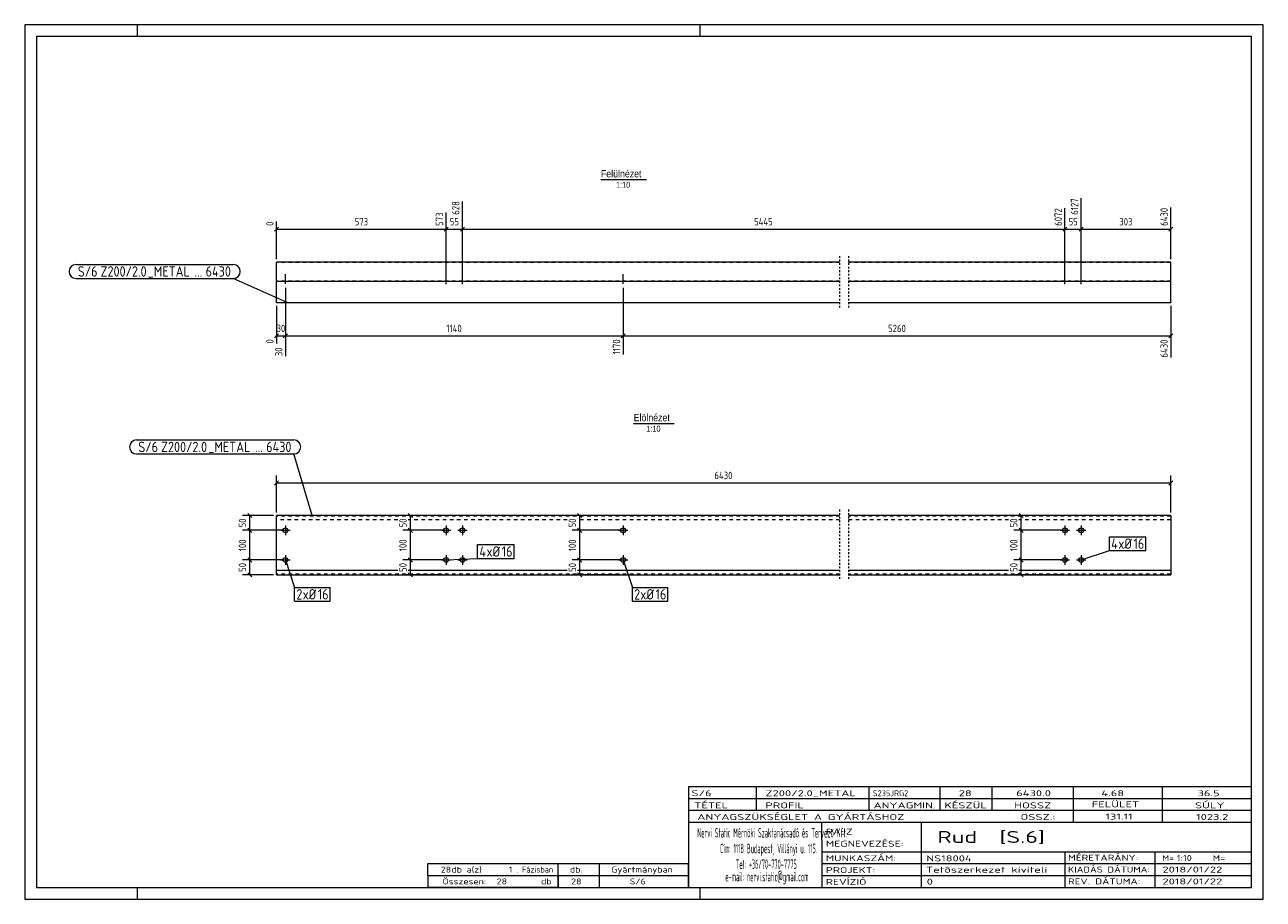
# Model space of a CAD drawing. Header units: millimetres. Extents: x 1 to 419, y 1 to 296.
import ezdxf

# ---------------------------------------------------------------- set-up
doc = ezdxf.new("R2010")
doc.units = ezdxf.units.MM
doc.header["$LTSCALE"] = 0.6
for name, pattern in [('XKITLINE00', [0]), ('XKITLINE01', [4, 1, -1, 1, -1]), ('XKITLINE02', [4, 2, -2])]:
    doc.linetypes.add(name, pattern=pattern)
for name, color, linetype, lineweight in [('Bolt', 7, 'Continuous', 0), ('BoltMark', 3, 'Continuous', 0), ('DrawingSheet', 5, 'Continuous', 0), ('OtherObjectType', 1, 'Continuous', 0), ('Part', 2, 'Continuous', 0), ('PartMark', 3, 'Continuous', 0), ('Z-DIMENSIONS', 1, 'Continuous', 0)]:
    doc.layers.add(name, color=color, linetype=linetype, lineweight=lineweight)
doc.styles.add('ARIAL', font='ARIAL.TTF')
doc.styles.add('ISOCPEUR', font='ISOCPEUR.TTF')

msp = doc.modelspace()

# ---------------------------------------------------------------- linework, layer by layer
at = {"layer": 'Bolt', "color": 3, "linetype": 'XKITLINE00', "lineweight": 0}
for p, q in [((88.17, 209.56), (88.17, 209.36)), ((88.17, 209.56), (88.17, 209.36)), ((88.97, 208.61), (88.97, 211.86)), ((88.97, 208.61), (88.97, 211.86)), ((89.77, 209.56), (89.77, 209.36)), ((89.77, 209.56), (89.77, 209.36)), ((142.42, 209.56), (142.42, 209.36)), ((142.42, 209.56), (142.42, 209.36)), ((143.22, 208.46), (143.22, 212.01)), ((143.22, 208.46), (143.22, 212.01)), ((144.02, 209.56), (144.02, 209.36)), ((144.02, 209.56), (144.02, 209.36)), ((147.92, 209.56), (147.92, 209.36)), ((147.92, 209.56), (147.92, 209.36)), ((148.72, 208.46), (148.72, 212.01)), ((148.72, 208.46), (148.72, 212.01)), ((149.52, 209.56), (149.52, 209.36)), ((149.52, 209.56), (149.52, 209.36)), ((202.17, 209.56), (202.17, 209.36)), ((202.17, 209.56), (202.17, 209.36)), ((202.97, 208.61), (202.97, 211.86)), ((202.97, 208.61), (202.97, 211.86)), ((203.77, 209.56), (203.77, 209.36)), ((203.77, 209.56), (203.77, 209.36)), ((351.25, 209.56), (351.25, 209.36)), ((351.25, 209.56), (351.25, 209.36)), ((352.05, 208.46), (352.05, 212.01)), ((352.05, 208.46), (352.05, 212.01)), ((352.85, 209.56), (352.85, 209.36)), ((352.85, 209.56), (352.85, 209.36)), ((356.75, 209.56), (356.75, 209.36)), ((356.75, 209.56), (356.75, 209.36)), ((357.55, 208.46), (357.55, 212.01)), ((357.55, 208.46), (357.55, 212.01)), ((358.35, 209.56), (358.35, 209.36)), ((358.35, 209.56), (358.35, 209.36)), ((87.37, 125.45), (90.57, 125.45)), ((88.97, 127.05), (88.97, 123.85)), ((141.62, 125.45), (144.82, 125.45)), ((143.22, 127.05), (143.22, 123.85)), ((147.12, 125.45), (150.32, 125.45)), ((148.72, 127.05), (148.72, 123.85)), ((201.37, 125.45), (204.57, 125.45)), ((202.97, 127.05), (202.97, 123.85)), ((350.45, 125.45), (353.65, 125.45)), ((352.05, 127.05), (352.05, 123.85)), ((355.95, 125.45), (359.15, 125.45)), ((357.55, 127.05), (357.55, 123.85)), ((88.97, 117.05), (88.97, 113.85)), ((143.22, 117.05), (143.22, 113.85)), ((148.72, 117.05), (148.72, 113.85)), ((202.97, 117.05), (202.97, 113.85)), ((352.05, 117.05), (352.05, 113.85)), ((357.55, 117.05), (357.55, 113.85)), ((87.37, 115.45), (90.57, 115.45)), ((141.62, 115.45), (144.82, 115.45)), ((147.12, 115.45), (150.32, 115.45)), ((201.37, 115.45), (204.57, 115.45)), ((350.45, 115.45), (353.65, 115.45)), ((355.95, 115.45), (359.15, 115.45))]:
    msp.add_line(p, q, dxfattribs=at)
for centre in [(88.97, 125.45), (143.22, 125.45), (148.72, 125.45), (202.97, 125.45), (352.05, 125.45), (357.55, 125.45), (88.97, 115.45), (143.22, 115.45), (148.72, 115.45), (202.97, 115.45), (352.05, 115.45), (357.55, 115.45)]:
    msp.add_circle(centre, 0.8, dxfattribs=at)
at = {"layer": 'BoltMark', "color": 7, "linetype": 'XKITLINE00', "lineweight": 0}
for p, q in [((367.08, 123.3), (379.4, 123.3)), ((367.08, 118.6), (367.08, 123.3)), ((379.4, 118.6), (379.4, 123.3)), ((153.85, 120.65), (166.18, 120.65)), ((153.85, 115.95), (153.85, 120.65)), ((166.18, 115.95), (166.18, 120.65)), ((357.55, 115.45), (367.08, 118.6)), ((367.08, 118.6), (379.4, 118.6)), ((88.97, 115.45), (92.08, 106.21)), ((143.22, 115.45), (153.85, 115.95)), ((153.85, 115.95), (166.18, 115.95)), ((202.97, 115.45), (206.08, 106.21)), ((92.08, 106.21), (104.1, 106.21)), ((92.08, 101.51), (92.08, 106.21)), ((104.1, 101.51), (104.1, 106.21)), ((206.08, 106.21), (218.1, 106.21)), ((206.08, 101.51), (206.08, 106.21)), ((218.1, 101.51), (218.1, 106.21)), ((92.08, 101.51), (104.1, 101.51)), ((206.08, 101.51), (218.1, 101.51))]:
    msp.add_line(p, q, dxfattribs=at)
at = {"layer": 'DrawingSheet', "color": 2, "linetype": 'XKITLINE00', "lineweight": 0}
for p, q in [((419, 296), (1, 296)), ((1, 296), (1, 1)), ((39, 292), (39, 296)), ((229, 292), (229, 296)), ((419, 1), (419, 296)), ((39, 1), (39, 5)), ((229, 1), (229, 5)), ((1, 1), (419, 1))]:
    msp.add_line(p, q, dxfattribs=at)
at = {"layer": 'DrawingSheet', "color": 3, "linetype": 'XKITLINE00', "lineweight": 0}
for p, q in [((415, 292), (5, 292)), ((5, 292), (5, 5)), ((415, 5), (415, 292)), ((5, 5), (415, 5))]:
    msp.add_line(p, q, dxfattribs=at)
at = {"layer": 'OtherObjectType', "color": 6, "linetype": 'XKITLINE00', "lineweight": 0}
for p, q in [((195.46, 243.75), (210.84, 243.75)), ((206.51, 161.48), (220.22, 161.48))]:
    msp.add_line(p, q, dxfattribs=at)
at = {"layer": 'OtherObjectType', "color": 7, "linetype": 'XKITLINE00', "lineweight": 0}
for p, q in [((225, 39), (415, 39)), ((225, 39), (225, 35)), ((225, 39), (415, 39)), ((248, 35), (248, 39)), ((286, 35), (286, 39)), ((310, 35), (310, 39)), ((327.5, 35), (327.5, 39)), ((355, 35), (355, 39)), ((385, 35), (385, 39)), ((415, 35), (415, 39)), ((225, 35), (415, 35)), ((225, 35), (225, 5)), ((225, 35), (415, 35)), ((248, 31), (248, 35)), ((286, 31), (286, 35)), ((310, 31), (310, 35)), ((327.5, 31), (327.5, 35)), ((355, 31), (355, 35)), ((385, 31), (385, 35)), ((415, 31), (415, 35)), ((225, 31), (415, 31)), ((355, 27), (355, 31)), ((385, 27), (385, 31)), ((415, 27), (415, 31)), ((225, 27), (415, 27)), ((270, 21), (270, 27)), ((303.7, 17), (303.7, 27)), ((415, 21), (415, 27)), ((270, 21), (270, 5)), ((415, 17), (415, 21)), ((270, 17), (415, 17)), ((303.7, 5), (303.7, 17)), ((352.16, 13), (352.16, 17)), ((382.5, 5), (382.5, 17)), ((415, 13), (415, 17)), ((137, 9), (137, 13)), ((137, 13), (181, 13)), ((137, 13), (181, 13)), ((181, 9), (181, 13)), ((181, 13), (225, 13)), ((181, 9), (181, 13)), ((195, 9), (195, 13)), ((225, 9), (225, 13)), ((270, 13), (415, 13)), ((352.16, 5), (352.16, 13)), ((415, 9), (415, 13)), ((137, 9), (181, 9)), ((137, 9), (137, 5)), ((137, 9), (181, 9)), ((181, 9), (181, 5)), ((181, 9), (225, 9)), ((181, 5), (181, 9)), ((195, 5), (195, 9)), ((225, 5), (225, 9)), ((270, 9), (415, 9)), ((415, 5), (415, 9)), ((181, 5), (137, 5)), ((181, 5), (225, 5)), ((225, 5), (415, 5)), ((262.5, 5), (415, 5))]:
    msp.add_line(p, q, dxfattribs=at)
at = {"layer": 'Part', "color": 2, "linetype": 'XKITLINE01', "lineweight": 0}
for p, q in [((276.01, 217.97), (276.01, 200.16)), ((279.01, 217.97), (279.01, 200.16)), ((276.01, 132.45), (276.01, 108.45)), ((279.01, 132.45), (279.01, 108.45))]:
    msp.add_line(p, q, dxfattribs=at)
at = {"layer": 'Part', "color": 2, "linetype": 'XKITLINE00', "lineweight": 0}
for p, q in [((85.97, 202.36), (85.97, 215.96)), ((276.01, 215.96), (85.97, 215.96)), ((387.8, 215.96), (279.01, 215.96)), ((387.8, 202.36), (387.8, 215.96)), ((276.01, 209.36), (85.97, 209.36)), ((387.8, 209.36), (279.01, 209.36)), ((85.97, 202.16), (85.97, 202.36)), ((85.97, 202.36), (276.01, 202.36)), ((276.01, 202.16), (85.97, 202.16)), ((279.01, 202.36), (387.8, 202.36)), ((387.8, 202.16), (279.01, 202.16)), ((387.8, 202.36), (387.8, 202.16)), ((85.97, 110.45), (85.97, 130.45)), ((276.01, 130.45), (85.97, 130.45)), ((387.8, 130.45), (279.01, 130.45)), ((387.8, 130.45), (387.8, 110.45)), ((126.89, 111.95), (85.97, 111.95)), ((85.97, 110.45), (276.01, 110.45)), ((184.06, 111.95), (130.39, 111.95)), ((276.01, 111.95), (187.56, 111.95)), ((333.06, 111.95), (279.01, 111.95)), ((279.01, 110.45), (387.8, 110.45)), ((387.8, 111.95), (336.56, 111.95))]:
    msp.add_line(p, q, dxfattribs=at)
at = {"layer": 'Part', "color": 7, "linetype": 'XKITLINE02', "lineweight": 0}
for p, q in [((276.01, 215.76), (85.97, 215.76)), ((387.8, 215.76), (279.01, 215.76)), ((276.01, 209.56), (85.97, 209.56)), ((387.8, 209.56), (279.01, 209.56)), ((276.01, 130.25), (85.97, 130.25)), ((387.8, 130.25), (279.01, 130.25)), ((126.89, 128.95), (85.97, 128.95)), ((184.06, 128.95), (130.39, 128.95)), ((276.01, 128.95), (187.56, 128.95)), ((333.06, 128.95), (279.01, 128.95)), ((387.8, 128.95), (336.56, 128.95)), ((276.01, 110.65), (85.97, 110.65)), ((387.8, 110.65), (279.01, 110.65))]:
    msp.add_line(p, q, dxfattribs=at)
at = {"layer": 'PartMark', "color": 7, "linetype": 'XKITLINE00', "lineweight": 0}
for p, q in [((18.3, 215.14), (71.38, 215.14)), ((18.3, 210.44), (71.38, 210.44)), ((89.56, 202.29), (71.38, 210.44)), ((38.73, 155.93), (91.8, 155.93)), ((38.73, 151.23), (91.8, 151.23)), ((98.02, 130.4), (91.8, 151.23))]:
    msp.add_line(p, q, dxfattribs=at)
for centre, start, end in [((18.3, 212.79), 90, 270), ((71.38, 212.79), 270, 90), ((38.73, 153.58), 90, 270), ((91.8, 153.58), 270, 90)]:
    msp.add_arc(centre, 2.35, start, end, dxfattribs=at)
at = {"layer": 'Z-DIMENSIONS', "color": 7, "linetype": 'XKITLINE00', "lineweight": 0}
for p, q in [((148.72, 211.71), (148.72, 236.43)), ((148.72, 211.71), (148.72, 236.43)), ((352.05, 211.71), (352.05, 234.18)), ((352.05, 211.71), (352.05, 234.18)), ((357.55, 211.71), (357.55, 237.5)), ((357.55, 211.71), (357.55, 237.5)), ((387.8, 216.96), (387.8, 234.39)), ((143.22, 211.71), (143.22, 232.68)), ((143.22, 211.71), (143.22, 232.68)), ((86.68, 227.77), (85.26, 226.36)), ((85.97, 216.96), (85.97, 229.67)), ((85.97, 227.06), (143.22, 227.06)), ((143.93, 227.77), (142.51, 226.36)), ((143.93, 227.77), (142.51, 226.36)), ((143.22, 227.06), (148.72, 227.06)), ((149.43, 227.77), (148.01, 226.36)), ((149.43, 227.77), (148.01, 226.36)), ((148.72, 227.06), (352.05, 227.06)), ((352.76, 227.77), (351.34, 226.36)), ((352.76, 227.77), (351.34, 226.36)), ((352.05, 227.06), (357.55, 227.06)), ((358.26, 227.77), (356.84, 226.36)), ((358.26, 227.77), (356.84, 226.36)), ((357.55, 227.06), (387.8, 227.06)), ((388.51, 227.77), (387.09, 226.36)), ((88.97, 207.21), (88.97, 184.21)), ((88.97, 207.21), (88.97, 195.31)), ((202.97, 207.21), (202.97, 184.81)), ((202.97, 207.21), (202.97, 184.81)), ((85.97, 201.16), (85.97, 188.46)), ((387.8, 201.16), (387.8, 183.73)), ((86.68, 191.77), (85.26, 190.36)), ((85.97, 191.06), (88.97, 191.06)), ((89.68, 191.77), (88.26, 190.36)), ((89.68, 191.77), (88.26, 190.36)), ((88.97, 191.81), (88.97, 184.21)), ((88.97, 191.06), (202.97, 191.06)), ((203.68, 191.77), (202.26, 190.36)), ((203.68, 191.77), (202.37, 190.46)), ((202.97, 191.06), (387.8, 191.06)), ((388.51, 191.77), (387.09, 190.36)), ((86.68, 142.16), (85.26, 140.74)), ((85.97, 131.45), (85.97, 143.95)), ((388.51, 142.16), (387.09, 140.74)), ((387.8, 131.45), (387.8, 143.95)), ((85.97, 141.45), (387.8, 141.45)), ((84.97, 130.45), (74.47, 130.45)), ((76.26, 131.16), (77.68, 129.74)), ((76.97, 125.45), (76.97, 130.45)), ((142.22, 130.45), (128.64, 130.45)), ((130.44, 131.16), (131.85, 129.74)), ((131.14, 125.45), (131.14, 130.45)), ((201.97, 130.45), (185.81, 130.45)), ((187.61, 131.16), (189.02, 129.74)), ((188.31, 125.45), (188.31, 130.45)), ((351.05, 130.45), (334.81, 130.45)), ((336.61, 131.16), (338.02, 129.74)), ((337.31, 125.45), (337.31, 130.45)), ((87.97, 125.45), (74.47, 125.45)), ((87.97, 125.45), (74.47, 125.45)), ((76.26, 126.16), (77.68, 124.74)), ((76.26, 126.16), (77.68, 124.74)), ((76.97, 115.45), (76.97, 125.45)), ((142.22, 125.45), (128.64, 125.45)), ((142.22, 125.45), (128.64, 125.45)), ((130.44, 126.16), (131.85, 124.74)), ((130.44, 126.16), (131.85, 124.74)), ((131.14, 115.45), (131.14, 125.45)), ((201.97, 125.45), (185.81, 125.45)), ((201.97, 125.45), (185.81, 125.45)), ((187.61, 126.16), (189.02, 124.74)), ((187.61, 126.16), (189.02, 124.74)), ((188.31, 115.45), (188.31, 125.45)), ((351.05, 125.45), (334.81, 125.45)), ((351.05, 125.45), (334.81, 125.45)), ((336.61, 126.16), (338.02, 124.74)), ((336.61, 126.16), (338.02, 124.74)), ((337.31, 115.45), (337.31, 125.45)), ((87.97, 115.45), (74.47, 115.45)), ((87.97, 115.45), (74.47, 115.45)), ((76.26, 116.16), (77.68, 114.74)), ((76.26, 116.16), (77.68, 114.74)), ((76.97, 110.45), (76.97, 115.45)), ((142.22, 115.45), (128.64, 115.45)), ((142.22, 115.45), (128.64, 115.45)), ((130.44, 116.16), (131.85, 114.74)), ((130.44, 116.16), (131.85, 114.74)), ((131.14, 110.45), (131.14, 115.45)), ((201.97, 115.45), (185.81, 115.45)), ((201.97, 115.45), (185.81, 115.45)), ((187.61, 116.16), (189.02, 114.74)), ((187.61, 116.16), (189.02, 114.74)), ((188.31, 110.45), (188.31, 115.45)), ((351.05, 115.45), (334.81, 115.45)), ((351.05, 115.45), (334.81, 115.45)), ((336.61, 116.16), (338.02, 114.74)), ((336.61, 116.16), (338.02, 114.74)), ((337.31, 110.45), (337.31, 115.45)), ((84.97, 110.45), (74.47, 110.45)), ((76.26, 111.16), (77.68, 109.74)), ((142.22, 110.45), (128.64, 110.45)), ((130.44, 111.16), (131.85, 109.74)), ((201.97, 110.45), (185.81, 110.45)), ((187.61, 111.16), (189.02, 109.74)), ((351.05, 110.45), (334.81, 110.45)), ((336.61, 111.16), (338.02, 109.74))]:
    msp.add_line(p, q, dxfattribs=at)
at = {"layer": 'Z-DIMENSIONS', "color": 3}
for p in [(85.97, 227.06), (143.22, 227.06), (143.22, 227.06), (148.72, 227.06), (148.72, 227.06), (352.05, 227.06), (352.05, 227.06), (357.55, 227.06), (357.55, 227.06), (387.8, 227.06), (85.97, 191.06), (88.97, 191.06), (88.97, 191.06), (202.97, 191.06), (202.97, 191.06), (387.8, 191.06), (85.97, 141.45), (387.8, 141.45), (76.97, 130.45), (131.14, 130.45), (188.31, 130.45), (337.31, 130.45), (76.97, 125.45), (76.97, 125.45), (131.14, 125.45), (131.14, 125.45), (188.31, 125.45), (188.31, 125.45), (337.31, 125.45), (337.31, 125.45), (76.97, 115.45), (76.97, 115.45), (131.14, 115.45), (131.14, 115.45), (188.31, 115.45), (188.31, 115.45), (337.31, 115.45), (337.31, 115.45), (76.97, 110.45), (131.14, 110.45), (188.31, 110.45), (337.31, 110.45)]:
    msp.add_point(p, dxfattribs=at)

# ---------------------------------------------------------------- texts
at = {"layer": 'BoltMark', "color": 3, "style": 'ISOCPEUR', "width": 0.85}
for s, p in [('4', (367.68, 119.2)), ('xØ', (370.08, 119.2)), ('16', (375.2, 119.2)), ('4', (154.45, 116.55)), ('xØ', (156.85, 116.55)), ('16', (161.97, 116.55)), ('2', (92.68, 102.11)), ('xØ', (94.78, 102.11)), ('16', (99.9, 102.11)), ('2', (206.68, 102.11)), ('xØ', (208.78, 102.11)), ('16', (213.9, 102.11))]:
    msp.add_text(s, height=3.5, dxfattribs=at).set_placement(p)
at = {"layer": 'OtherObjectType', "color": 6, "style": 'ARIAL', "width": 0.85}
for s, height, p in [('Felülnézet', 2.5, (195.46, 244.5)), ('1:10', 2, (200.55, 241)), ('Elölnézet', 2.5, (206.51, 162.23)), ('1:10', 2, (210.77, 158.73))]:
    msp.add_text(s, height=height, dxfattribs=at).set_placement(p)
at = {"layer": 'OtherObjectType', "color": 7, "style": 'ISOCPEUR'}
for s, height, width, p in [('S/6', 2, 1.525501, (226, 35.76)), ('Z200/2.0_METAL', 2, 1.525501, (251, 35.76)), ('S235JRG2', 2, 1.02, (287.22, 35.76)), ('28', 2, 1.525501, (316.24, 35.76)), ('6430.0', 2, 1.525501, (335.62, 35.76)), ('4.68', 2, 1.525501, (364.35, 35.76)), ('36.5', 2, 1.525501, (396.83, 35.76)), ('TÉTEL', 2, 1.525501, (227, 31.66)), ('PROFIL', 2, 1.525501, (250.96, 31.66)), ('ANYAGMIN.', 2, 1.525501, (287.47, 31.66)), ('KÉSZÜL', 2, 1.525501, (311.37, 31.66)), ('HOSSZ', 2, 1.525501, (334.96, 31.66)), ('FELÜLET', 2, 1.525501, (361.13, 32)), ('SÚLY', 2, 1.525501, (395.96, 31.66)), ('ANYAGSZÜKSÉGLET A GYÁRTÁSHOZ', 2, 1.525501, (228, 27.75)), ('ÖSSZ.:', 2, 1.525501, (337.1, 27.75)), ('131.11', 2, 1.525501, (365.74, 27.88)), ('1023.2', 2, 1.525501, (396.36, 27.75)), ('Nervi Static Mérnöki\xa0Szaktanácsadó\xa0és\xa0Tervezõ Kft.', 3.1765, 0.403093, (228, 21.82)), ('RAJZ', 2, 1.445, (271.38, 22.78)), ('MEGNEVEZÉSE:', 2, 1.445, (271.38, 18.72)), ('Rud  [S.6]', 4, 1.474651, (309, 20)), ('Cím:\xa01118 Budapest, Villányi u. 115.', 3.1765, 0.403093, (235.69, 16.53)), ('Tel:\xa0+36/70-770-7775', 3.1765, 0.403093, (240.97, 11.24)), ('MUNKASZÁM:', 2, 1.445, (271.38, 13.84)), ('NS18004', 2, 1.525501, (305.28, 13.78)), ('KIADÁS DÁTUMA:', 2, 1.275, (353.1, 10)), ('MÉRETARÁNY:', 2, 1.36, (353.1, 14)), ('M=', 2, 1.211571, (384.91, 13.84)), ('1:10', 2, 1.275, (389.79, 13.9)), ('M=', 2, 1.275, (401.95, 13.87)), ('28', 2, 1.211571, (141.43, 10)), ('Összesen:            db', 2, 1.211571, (142, 6)), ('db a(z)', 2, 1.211571, (145, 10)), ('1', 2, 1.211571, (164.35, 10)), ('. Fázisban', 2, 0.935, (167, 10)), ('db.', 2, 1.211571, (185, 10)), ('Gyártmányban', 2, 1.211571, (199, 10)), ('e-mail:\xa0nervi.static@gmail.com', 3.1765, 0.403093, (237.45, 7)), ('PROJEKT:', 2, 1.445, (271.38, 9.84)), ('REVÍZIÓ', 2, 1.445, (271.38, 5.84)), ('Tetõszerkezet kiviteli ', 2, 1.525501, (305.2, 9.94)), ('REV. DÁTUMA:', 2, 1.36, (353.1, 6)), ('2018/01/22', 2, 1.525501, (385, 10)), ('28', 2, 1.211571, (160.29, 6)), ('28', 2, 1.211571, (185.43, 6)), ('S/6', 2, 1.211571, (205.16, 6)), ('0', 2, 1.525501, (305.41, 5.92)), ('2018/01/22', 2, 1.525501, (385, 6))]:
    msp.add_text(s, height=height, dxfattribs=dict(at, width=width)).set_placement(p)
at = {"layer": 'PartMark', "color": 3, "style": 'ISOCPEUR', "width": 0.85}
for s, p in [('S/6', (18.9, 211.04)), ('Z200/2.0', (26.57, 211.04)), ('_METAL', (42.51, 211.04)), ('6430', (62.05, 211.04)), ('...', (58.3, 211.04)), ('S/6', (39.33, 151.83)), ('Z200/2.0', (46.99, 151.83)), ('_METAL', (62.94, 151.83)), ('6430', (82.48, 151.83)), ('...', (78.72, 151.83))]:
    msp.add_text(s, height=3.5, dxfattribs=at).set_placement(p)
at = {"layer": 'Z-DIMENSIONS', "color": 3, "style": 'ISOCPEUR', "width": 0.85}
for s, p in [('628', (147.72, 231.91)), ('6072', (351.05, 228.16)), ('6127', (356.55, 231.91)), ('6430', (386.8, 228.16)), ('573', (142.22, 228.16)), ('0', (84.97, 228.16)), ('0', (84.97, 188.46)), ('1170', (201.97, 184.81)), ('6430', (386.8, 183.73)), ('30', (87.97, 184.21)), ('50', (75.72, 126.44)), ('50', (129.89, 126.44)), ('50', (187.06, 126.44)), ('50', (336.06, 126.44)), ('100', (75.72, 118.41)), ('100', (129.89, 118.41)), ('100', (187.06, 118.41)), ('100', (336.06, 118.41)), ('50', (75.72, 111.44)), ('50', (129.89, 111.44)), ('50', (187.06, 111.44)), ('50', (336.06, 111.44))]:
    msp.add_text(s, height=2.5, rotation=90.0002, dxfattribs=at).set_placement(p)
for s, p in [('573', (112.34, 228.31)), ('55', (144.47, 228.31)), ('5445', (247.16, 228.31)), ('55', (353.3, 228.31)), ('303', (370.42, 228.31)), ('30', (85.97, 192.31)), ('1140', (143.29, 192.31)), ('5260', (292.38, 192.31)), ('6430', (233.77, 142.7))]:
    msp.add_text(s, height=2.5, dxfattribs=at).set_placement(p)

doc.saveas('drawing.dxf')
